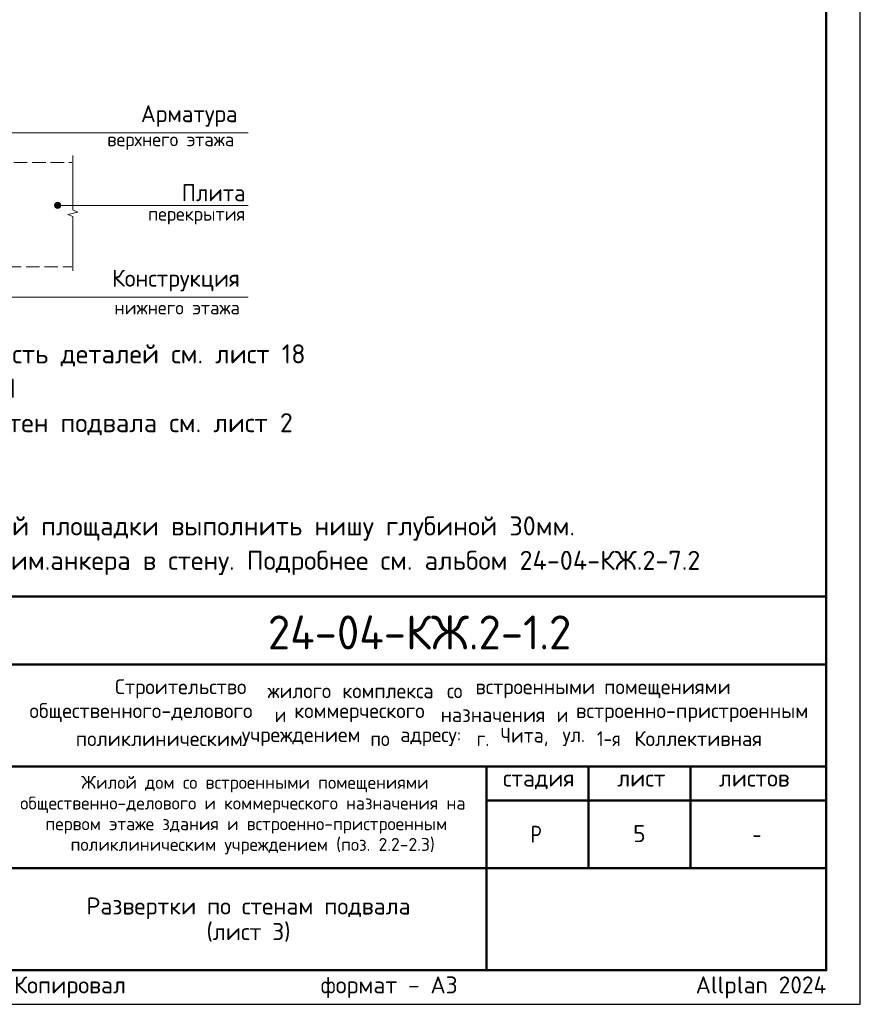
# Model space of a CAD drawing. Header units: millimetres. Extents: x 0 to 50400, y 0 to 35640.
# Tile 14 of 18: x 35561 to 50400, y 0 to 17378. Entities that reach past the tile are written whole.
import ezdxf

# ---------------------------------------------------------------- set-up
doc = ezdxf.new("R2010")
doc.units = ezdxf.units.MM
doc.linetypes.add('______2', pattern=[324, 240, -84])
doc.layers.add('Standard', color=7, linetype='Continuous', lineweight=25)
doc.layers.add('Надписи', color=7, linetype='Continuous', lineweight=25)
doc.styles.add('ISOCPEUR', font='txt')

msp = doc.modelspace()

# ---------------------------------------------------------------- hatches: boundary and pattern name
at = {"layer": 'Standard', "linetype": 'Continuous', "lineweight": 13, "transparency": 33554687}
for points in [[(36186, 14074), (36186, 14128), (36178, 14101)], [(36205, 14055), (36205, 14147), (36186, 14128)], [(36205, 14055), (36186, 14128), (36186, 14074)], [(36232, 14047), (36232, 14155), (36205, 14147)], [(36232, 14047), (36205, 14147), (36205, 14055)], [(36259, 14055), (36259, 14147), (36232, 14155)], [(36259, 14055), (36232, 14155), (36232, 14047)], [(36279, 14074), (36279, 14128), (36259, 14147)], [(36279, 14074), (36259, 14147), (36259, 14055)], [(36279, 14128), (36279, 14074), (36286, 14101)]]:
    msp.add_hatch(color=7, dxfattribs=at).paths.add_polyline_path(points)

# ---------------------------------------------------------------- linework, layer by layer
at = {"layer": 'Standard', "color": 7, "linetype": 'Continuous', "lineweight": 13, "transparency": 33554687}
for p, q in [((39592, 15379), (34761, 15379)), ((36500, 14980), (36500, 14024)), ((36178, 14101), (36178, 14101)), ((36232, 14155), (36232, 14155)), ((39592, 14101), (36232, 14101)), ((36286, 14101), (36286, 14101)), ((36232, 14047), (36232, 14047)), ((36590, 13983), (36410, 13943)), ((36410, 13943), (36500, 13902)), ((36500, 14024), (36590, 13983)), ((36500, 13902), (36500, 12946)), ((36500, 12946), (36500, 12946)), ((39592, 12481), (35025, 12481))]:
    msp.add_line(p, q, dxfattribs=at)
at = {"layer": 'Standard', "color": 7, "linetype": '______2', "lineweight": 18, "transparency": 33554687}
for p, q in [((33512, 14860), (36481, 14860)), ((35025, 13018), (36481, 13018))]:
    msp.add_line(p, q, dxfattribs=at)
at = {"layer": 'Standard', "color": 7, "linetype": 'Continuous', "lineweight": 50, "transparency": 33554687}
for p, q in [((27600, 7200), (49800, 7200)), ((35400, 6000), (49800, 6000)), ((35400, 4200), (49800, 4200)), ((43800, 2400), (43800, 4200)), ((45600, 2400), (45600, 4200)), ((47400, 2400), (47400, 4200)), ((43800, 3600), (49800, 3600)), ((35400, 2400), (49800, 2400)), ((43800, 600), (43800, 2400)), ((43800, 600), (43800, 2400))]:
    msp.add_line(p, q, dxfattribs=at)
at = {"layer": 'Standard', "color": 7, "linetype": 'Continuous', "lineweight": 25, "transparency": 33554687}
for p, q in [((49800, 600), (49800, 7200)), ((27600, 600), (49800, 600)), ((27600, 600), (49800, 600)), ((27600, 600), (49800, 600))]:
    msp.add_line(p, q, dxfattribs=at)
msp.add_lwpolyline([(0, 0), (50400, 0), (50400, 35640), (0, 35640), (0, 0)], close=True, dxfattribs=at)
at = {"layer": 'Standard', "color": 7, "linetype": 'Continuous', "lineweight": 50, "transparency": 33554687}
msp.add_lwpolyline([(2400, 35040), (49800, 35040), (49800, 600), (2400, 600), (2400, 35040)], close=True, dxfattribs=at)
at = {"layer": 'Standard', "color": 7, "linetype": 'Continuous', "lineweight": 13, "transparency": 33554687}
msp.add_circle((36232, 14101), 54, dxfattribs=at)

# ---------------------------------------------------------------- texts
at = {"layer": 'Standard', "color": 7, "linetype": 'Continuous', "lineweight": 25, "transparency": 33554687, "attachment_point": 7, "style": 'ISOCPEUR'}
for s, insert, char_height, width in [('\\W0.97;Арматура', (37701, 15488), 300, 2034.36), ('\\W0.98;верхнего этажа', (37106, 15080), 240, 2588.21), ('\\W0.95;Плита', (38421, 14174), 300, 1311.98), ('\\W0.97;перекрытия', (37826, 13766), 240, 1867.52), ('\\W0.98;Конструкция', (37191, 12584), 300, 2544.86), ('\\W0.98;нижнего этажа', (37231, 12176), 240, 2468.33), ('\\W0.98;Строительство ', (37245, 5402), 264, 2820.83), ('\\W0.96;жилого ', (39937, 5402), 264, 1446.12), ('\\W0.97;комплекса ', (41257, 5402), 264, 1975.29), ('\\W0.90;со ', (43105, 5402), 264, 620.97), ('\\W0.98;встроенными ', (43607, 5402), 264, 2398.16), ('\\W0.98;помещениями', (45877, 5402), 264, 2292.21), ('\\W0.99;общественного-делового ', (35733, 4980), 264, 4457.19), ('\\W0.87;и ', (40063, 4980), 264, 457.48), ('\\W0.98;коммерческого ', (40406, 4980), 264, 2714.91), ('\\W0.97;назначения ', (42993, 4980), 264, 2173.24), ('\\W0.87;и ', (45039, 4980), 264, 457.46), ('\\W0.99;встроенно-пристроенным', (45382, 4980), 264, 4298.92), ('\\W0.98;поликлиническим ', (36552, 4557), 264, 3058.06), ('\\W0.98;учреждением ', (39482, 4557), 264, 2397.9), ('\\W0.91;по ', (41752, 4557), 264, 647.69), ('\\W0.96;адресу: ', (42280, 4557), 264, 1472.67), ('\\W0.89;г. ', (43627, 4557), 264, 539.49), ('\\W0.95;Чита, ', (44049, 4557), 264, 1221.07), ('\\W0.92;ул. ', (45145, 4557), 264, 728.23), ('\\W0.86;1-я ', (45752, 4557), 264, 773.52), ('\\W0.98;Коллективная', (46412, 4557), 264, 2450.61), ('\\W0.99;стадия    лист     листов', (44091, 3795), 300, 5247.11), ('\\W0.80;Р', (44580, 2850), 300, 359.84), ('\\W0.78;-', (48495, 2850), 300, 326.39)]:
    msp.add_mtext(s, dxfattribs=dict(at, insert=insert, char_height=char_height, width=width))
at = {"layer": 'Standard', "color": 7, "linetype": 'Continuous', "lineweight": 13, "transparency": 33554687, "insert": (27600, 11648), "char_height": 336, "width": 20485.08, "attachment_point": 1, "line_spacing_factor": 1.084337}
msp.add_mtext('\\A1;{\\fISOCPEUR|i0|b0;\\H335.999994;\\W1.000000;\\C7;1. Спецификацию элементов, ведомость деталей см. лист 18}\\P{\\fISOCPEUR|i0|b0;\\H335.999994;\\W1.000000;\\C7;Ведомость расхода стали см. лист 1.1}\\P{\\fISOCPEUR|i0|b0;\\H335.999994;\\W1.000000;\\C7;2. Опалубочный план конструкции стен подвала см. лист 2}\\P{\\fISOCPEUR|i0|b0;\\H335.999994;\\W1.000000;\\C7;3. Узлы см. лист 8}\\P{\\fISOCPEUR|i0|b0;\\H335.999994;\\W1.000000;\\C7;4. Сечения см. листы 9...12}\\P{\\fISOCPEUR|i0|b0;\\H335.999994;\\W1.000000;\\C7;5. По длине примыкания лестничной площадки выполнить нишу глубиной 30мм. }\\P{\\fISOCPEUR|i0|b0;\\H335.999994;\\W1.000000;\\C7;Арматуру лестницы установить на хим.анкера в стену. Подробнее см. альбом 24-04-КЖ.2-7.2}\\P', dxfattribs=at)
at = {"layer": 'Standard', "color": 7, "linetype": 'Continuous', "lineweight": 50, "transparency": 33554687, "insert": (39942, 6262), "char_height": 600, "width": 5924.13, "attachment_point": 7, "style": 'ISOCPEUR'}
msp.add_mtext('\\W0.96;24-04-КЖ.2-1.2', dxfattribs=at)
at = {"layer": 'Standard', "color": 7, "linetype": 'Continuous', "lineweight": 18, "transparency": 33554687, "char_height": 228, "attachment_point": 7, "style": 'ISOCPEUR'}
for s, insert, width in [('\\W0.99;Жилой дом со встроенными помещениями', (36647, 3741), 6015.25), ('\\W0.99;общественно-делового и коммерческого назначения на', (35570, 3376), 8168.16), ('\\W0.99;первом этаже здания и встроенно-пристроенным', (36015, 3011), 7279.77), ('\\W0.99;поликлиническим учреждением (поз. 2.2-2.3)', (36459, 2646), 6390.3)]:
    msp.add_mtext(s, dxfattribs=dict(at, insert=insert, width=width))
at = {"layer": 'Standard', "color": 7, "linetype": 'Continuous', "lineweight": 25, "transparency": 33554687, "insert": (39600, 1885), "char_height": 300, "width": 5945.25, "attachment_point": 2, "line_spacing_factor": 0.903614}
msp.add_mtext('\\A1;{\\fISOCPEUR|i0|b0;\\H300.000000;\\W1.000000;\\C7;Развертки по стенам подвала}\\P{\\fISOCPEUR|i0|b0;\\H300.000000;\\W1.000000;\\C7;(лист 3)}\\P', dxfattribs=at)
at = {"layer": 'Standard', "color": 8, "linetype": 'Continuous', "lineweight": 13, "transparency": 33554687, "insert": (49800, 297), "char_height": 300, "width": 14099.36, "attachment_point": 6, "style": 'ISOCPEUR'}
msp.add_mtext('\\A1;{\\fISOCPEUR|i0|b0;\\H300.000000;\\W1.000000;\\C8;Копировал                  формат - А3                      Allplan 2024}\\P', dxfattribs=at)
at = {"layer": 'Надписи', "color": 7, "linetype": 'Continuous', "lineweight": 13, "transparency": 33554687, "insert": (46500, 3012), "char_height": 300, "width": 326.67, "attachment_point": 5, "style": 'ISOCPEUR'}
msp.add_mtext('\\A1;{\\fISOCPEUR|i0|b0;\\H300.000000;\\W1.000000;\\C7;5}\\P', dxfattribs=at)

doc.saveas('drawing.dxf')
